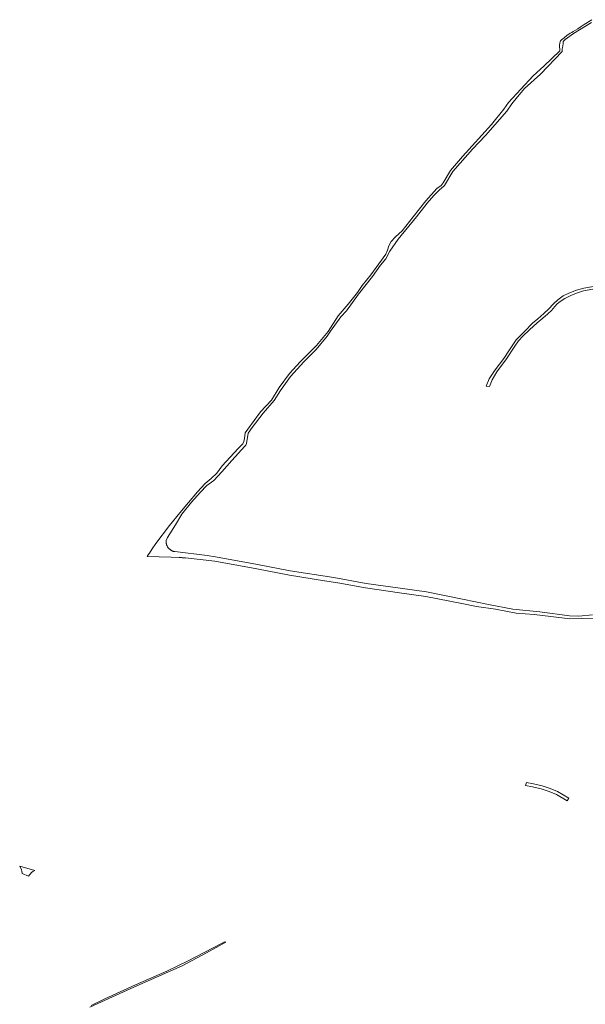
# Model space of a CAD drawing. Extents: x 146402 to 164798, y 455483 to 464134.
# Tile 35 of 256: x 151912 to 152418, y 459551 to 460431. Entities that reach past the tile are written whole.
import ezdxf

# ---------------------------------------------------------------- set-up
doc = ezdxf.new("R2010")
doc.units = 0
doc.header["$LTSCALE"] = 0.2
doc.layers.add('B-XX-VH-VERHARDING_FUNDERING_ZAND-GV', color=252, linetype='CONTINUOUS', lineweight=18)

msp = doc.modelspace()

# ---------------------------------------------------------------- linework, layer by layer
at = {"layer": 'B-XX-VH-VERHARDING_FUNDERING_ZAND-GV'}
for points in [[(152423.81, 460431.227), (152417.117, 460427.023), (152413.613, 460424.662), (152411.314, 460423.189), (152407.337, 460420.719), (152405.918, 460419.895), (152404.521, 460419.158), (152401.49, 460417.079), (152399.128, 460414.981), (152396.709, 460413.227), (152395.958, 460412.35), (152395.426, 460410.646), (152395.132, 460408.361), (152395.366, 460403.248), (152381.11, 460389.668), (152371.318, 460380.929), (152349.3, 460357.067), (152345.185, 460351.322), (152334.031, 460337.667), (152316.909, 460318.346), (152308.115, 460308.81), (152297.373, 460296.4), (152290.869, 460285.301), (152289.134, 460282.967), (152285.138, 460280.193), (152275.402, 460269.382), (152264.215, 460254.924), (152254.204, 460242.625), (152248.431, 460237.238), (152244.442, 460232.87), (152242.475, 460229.113), (152241.048, 460225.294), (152239.662, 460221.648), (152233.342, 460213.113), (152226.187, 460203.174), (152218.492, 460193.491), (152214.208, 460187.484), (152205.85, 460176.894), (152196.995, 460166.41), (152188.004, 460152.478), (152177.584, 460140.135), (152172.135, 460134.382), (152162.952, 460125.296), (152153.666, 460115.026), (152144.151, 460102.578), (152137.283, 460091.154), (152127.63, 460080.86), (152116.19, 460065.173), (152113.985, 460061.89), (152113.143, 460056.931), (152112.702, 460054.172), (152111.827, 460052.144), (152107.492, 460048.076), (152093.402, 460032.313), (152088.473, 460025.981), (152083.345, 460021.027), (152078.063, 460016.589), (152071.35, 460009.173), (152063.16, 459999.574), (152055.334, 459990.387), (152046.073, 459979.189), (152033.945, 459963.112), (152030.717, 459958.209), (152028.284, 459954.514), (152027.257, 459952.953), (152026.28, 459951.469), (152047.826, 459950.725), (152054.751, 459950.454), (152055.453, 459950.437), (152056.153, 459950.412), (152056.854, 459950.379), (152057.554, 459950.338), (152058.254, 459950.289), (152058.953, 459950.232), (152059.652, 459950.167), (152060.349, 459950.094), (152060.411, 459950.087), (152086.599, 459947.166), (152124.243, 459940.402), (152153.522, 459934.615), (152184.918, 459929.728), (152185.07, 459929.7), (152196.49, 459927.822), (152196.707, 459927.791), (152196.814, 459927.773), (152221.462, 459923.346), (152251.89, 459919.083), (152275.421, 459915.748), (152307.593, 459909.358), (152320.714, 459906.65), (152337.867, 459904.447), (152356.12, 459900.862), (152372.251, 459899.469), (152387.158, 459897.851), (152404.195, 459895.63), (152425.177, 459896.264)], [(152424.64, 459899.213), (152412.25, 459898.114), (152404.041, 459898.37), (152377.383, 459901.98), (152353.243, 459904.481), (152331.487, 459908.511), (152308.387, 459913.278), (152276.091, 459919.692), (152252.448, 459923.043), (152222.094, 459927.296), (152193.144, 459932.496), (152154.218, 459938.555), (152124.985, 459944.332), (152087.219, 459951.118), (152079.988, 459952.204), (152050.822, 459955.772), (152050.445, 459955.842), (152050.072, 459955.927), (152049.702, 459956.028), (152049.337, 459956.145), (152048.977, 459956.277), (152048.623, 459956.423), (152048.275, 459956.584), (152047.934, 459956.76), (152047.601, 459956.949), (152047.276, 459957.153), (152046.959, 459957.369), (152046.652, 459957.599), (152046.355, 459957.842), (152046.068, 459958.096), (152045.792, 459958.363), (152045.527, 459958.64), (152045.274, 459958.929), (152045.033, 459959.227), (152044.804, 459959.536), (152044.589, 459959.854), (152044.387, 459960.18), (152044.199, 459960.515), (152044.025, 459960.857), (152043.865, 459961.206), (152043.72, 459961.562), (152043.589, 459961.923), (152043.474, 459962.289), (152043.374, 459962.66), (152043.29, 459963.035), (152043.221, 459963.413), (152043.168, 459963.793), (152043.131, 459964.175), (152043.109, 459964.559), (152043.104, 459964.943), (152043.115, 459965.327), (152043.141, 459965.71), (152043.155, 459965.844), (152044.523, 459968.399), (152046.491, 459971.724), (152051.414, 459979.608), (152057.148, 459989.347), (152065.907, 459999.947), (152073.713, 460008.7), (152079.505, 460014.734), (152085.798, 460019.477), (152093.049, 460027.004), (152102.076, 460037.338), (152113.537, 460050.078), (152114.33, 460051.008), (152115.057, 460052.497), (152116.442, 460061.529), (152120.213, 460066.629), (152129.824, 460079.529), (152139.926, 460090.708), (152145.489, 460099.886), (152154.401, 460112.202), (152166.325, 460125.457), (152177.366, 460136.467), (152187.09, 460148.286), (152190.324, 460152.892), (152199.364, 460165.51), (152204.556, 460170.896), (152215.305, 460185.783), (152227.602, 460201.615), (152234.778, 460211.765), (152239.796, 460217.452), (152243.258, 460224.252), (152250.56, 460235.032), (152267.101, 460255.087), (152276.596, 460267.103), (152282.513, 460274.129), (152287.577, 460279.083), (152291.635, 460282.352), (152292.278, 460283.13), (152299.682, 460295.44), (152317.137, 460315.46), (152328.924, 460327.85), (152347.856, 460349.582), (152352.356, 460356.147), (152357.548, 460362.198), (152360.723, 460366.044), (152363.682, 460369.76), (152377.898, 460382.607), (152397.371, 460402.898), (152397.448, 460405.289), (152398, 460407.704), (152398.164, 460410.074), (152398.223, 460411.669), (152399.962, 460413.398), (152407.461, 460418.768), (152423.69, 460428.688)], [(152426.76, 460192.951), (152416.866, 460191.171), (152410.252, 460189.491), (152403.33, 460186.866), (152398.351, 460184.39), (152393.361, 460180.829), (152389.791, 460177.482), (152385.044, 460172.46), (152380.923, 460168.465), (152375.529, 460163.938), (152370.9, 460159.858), (152363.935, 460152.848), (152356.212, 460145.146), (152349.61, 460135.234), (152345.091, 460128.356), (152337.42, 460118.374), (152332.124, 460110.227), (152329.328, 460103.656), (152332.358, 460103.464), (152334.832, 460109.44), (152339.023, 460116.363), (152347.521, 460127.96), (152355.094, 460139.443), (152358.214, 460144.171), (152362.088, 460148.228), (152368.113, 460153.865), (152375.087, 460160.374), (152379.948, 460164.584), (152384.425, 460168.335), (152387.69, 460171.365), (152390.767, 460174.9), (152392.814, 460177.116), (152395.485, 460179.268), (152399.719, 460182.035), (152405.143, 460184.848), (152410.154, 460186.891), (152416.461, 460188.801), (152424.948, 460190.51)], [(151975.026, 459548.599), (151988.687, 459554.821), (152011.515, 459565.251), (152034.539, 459575.359), (152057.583, 459585.683), (152079.153, 459597.02), (152096.54, 459606.673), (152095.47, 459607.041), (152092.615, 459605.575), (152062.172, 459589.679), (152061.672, 459589.418), (152054.746, 459586.093), (152043.897, 459580.886), (152015.929, 459568.578), (151988.479, 459556.122), (151976.207, 459550.204)]]:
    msp.add_lwpolyline(points, dxfattribs=at)
for points in [[(152365.437, 459749.365), (152364.486, 459746.703), (152364.604, 459746.68), (152370.729, 459745.639), (152378.581, 459743.834), (152385.813, 459741.227), (152392.184, 459738.615), (152401.895, 459732.871), (152403.254, 459735.3), (152393.139, 459741.284), (152386.768, 459743.896), (152379.535, 459746.503), (152371.683, 459748.308), (152365.558, 459749.349)], [(151912.204, 459674.716), (151913.824, 459671.4), (151914.278, 459670.022), (151914.388, 459668.04), (151920.164, 459665.764), (151922.875, 459668.956), (151924.058, 459669.819), (151925.845, 459670.64)]]:
    msp.add_lwpolyline(points, close=True, dxfattribs=at)

doc.saveas('drawing.dxf')
